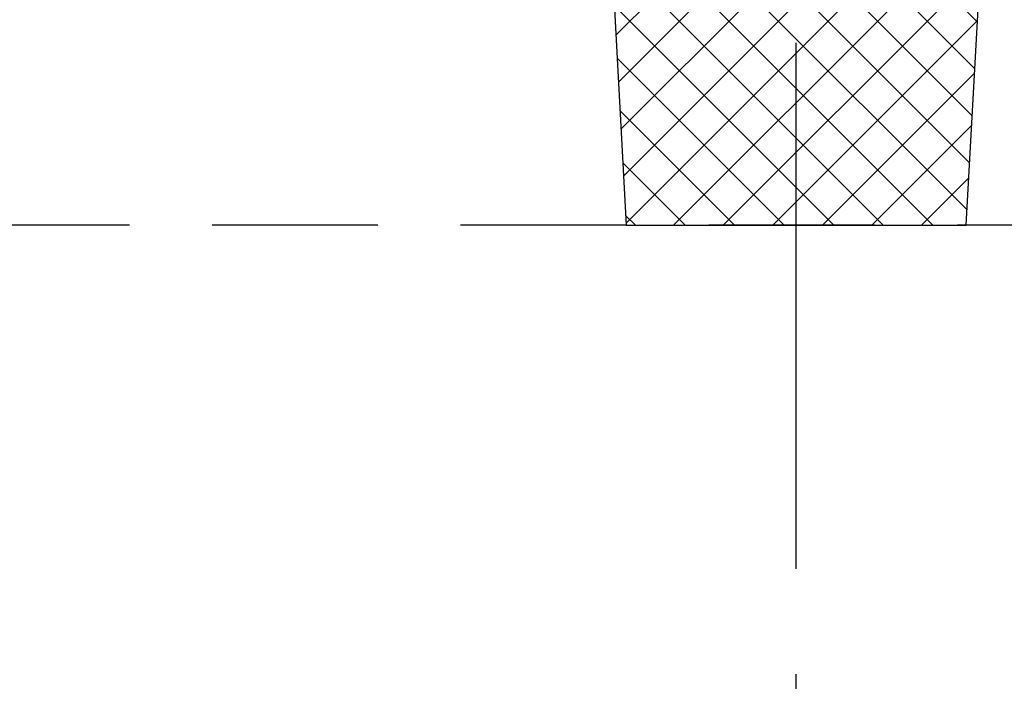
# Model space of a CAD drawing. Header units: millimetres. Extents: x 111285 to 237437, y -9513 to 52045.
# Tile 19 of 117: x 132275 to 134059, y -826 to 372. Entities that reach past the tile are written whole.
import ezdxf

# ---------------------------------------------------------------- set-up
doc = ezdxf.new("R2010")
doc.units = ezdxf.units.MM
doc.header["$LTSCALE"] = 100
doc.linetypes.add('CENTER', pattern=[50.8, 31.75, -6.35, 6.35, -6.35])
doc.linetypes.add('DASHED3', pattern=[4.5, 3, -1.5])
doc.layers.get('0').update_dxf_attribs({"color": 252})
for name, color, linetype in [('0-aanzicht', 252, 'Continuous'), ('0-arc-wanden', 252, 'Continuous'), ('0-constructie', 252, 'Continuous'), ('0-HOOFDSTRAMIEN', 1, 'CENTER')]:
    doc.layers.add(name, color=color, linetype=linetype)

# ---------------------------------------------------------------- blocks, each defined once
blk = doc.blocks.new('U-STRAMIEN')
at = {"layer": '0-HOOFDSTRAMIEN', "ltscale": 0.3}
blk.add_lwpolyline([(7200, -4264), (7200, 47464)], dxfattribs=at)
blk = doc.blocks.new('onderlegger beganegrond')
at = {"layer": '0-arc-wanden', "ltscale": 0.1}
h = blk.add_hatch(dxfattribs=at)
h.set_pattern_fill('ANSI37', color=256, scale=20, style=0)
h.set_pattern_definition([(45, (3930, 594), (-44.9013, 44.9013), []), (135, (3930, 594), (-44.9013, -44.9013), [])])
h.paths.add_polyline_path([(7230, 403), (7200, 403), (7222, 0), (7838, 0), (7860, 403), (7830, 403), (7830, 433), (7230, 433)])
at = {"layer": '0-aanzicht', "linetype": 'DASHED3'}
blk.add_lwpolyline([(64822, 0), (15, 0), (15, 15), (0, 15), (0, 44373), (15, 44373), (15, 44388), (33060, 44388)], dxfattribs=at)
at = {"layer": '0-constructie', "ltscale": 10}
blk.add_lwpolyline([(7230, 403), (7200, 403), (7222, 0), (7838, 0), (7860, 403), (7830, 403), (7830, 433), (7230, 433)], close=True, dxfattribs=at)

msp = doc.modelspace()

# ---------------------------------------------------------------- block references
msp.add_blockref('onderlegger beganegrond', (126152, 0))
at = {"layer": '0-HOOFDSTRAMIEN'}
msp.add_blockref('U-STRAMIEN', (126482, 594), dxfattribs=at)

doc.saveas('drawing.dxf')
